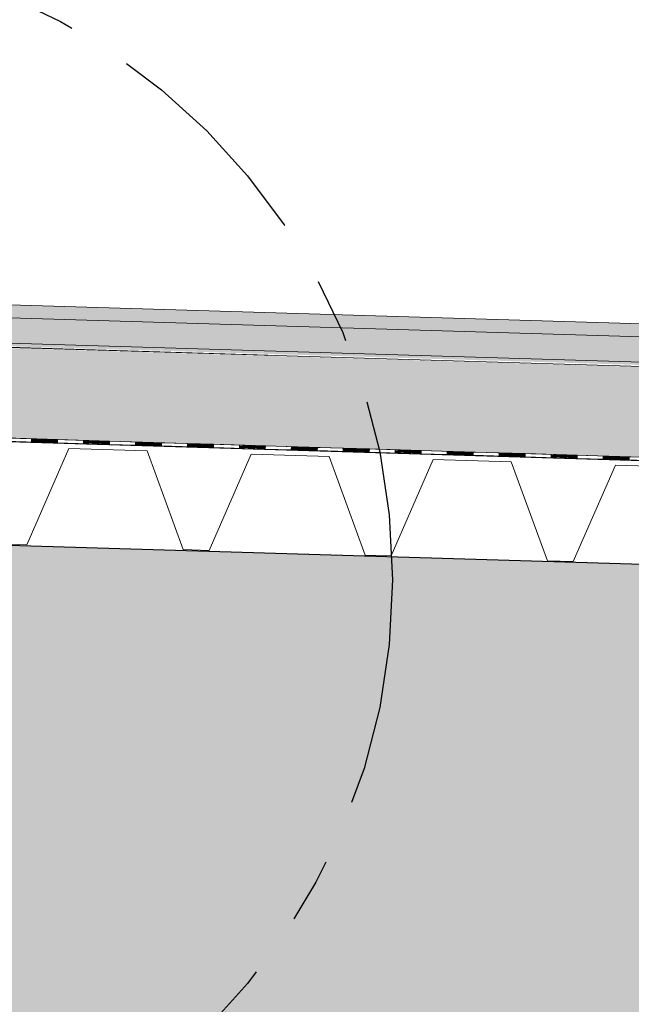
# Model space of a CAD drawing. Header units: metres. Extents: x 1314 to 1415, y -87 to -52.
# Tile 11 of 256: x 1318.697 to 1319.637, y -75.286 to -73.773. Entities that reach past the tile are written whole.
import ezdxf

# ---------------------------------------------------------------- set-up
doc = ezdxf.new("R2010")
doc.units = ezdxf.units.M
doc.header["$PDMODE"] = 65
doc.linetypes.add('AUSGEZOGEN', pattern=[0])
doc.linetypes.add('STRICHPUNKT2_S5', pattern=[0.5, 0.35, -0.05, 0.05, -0.05])
for name, color, linetype, lineweight in [('XR$2$Ansicht', 1, 'AUSGEZOGEN', 50), ('XR$2$Design', 4, 'AUSGEZOGEN', 13), ('XR$2$KALZIP', 7, 'AUSGEZOGEN', 13), ('XR$2$Möblierung', 4, 'AUSGEZOGEN', 13), ('XR$3$DETAIL', 7, 'AUSGEZOGEN', 25), ('XR$3$Maßlinie 1_50', 7, 'AUSGEZOGEN', 25), ('XR$4$Muster', 4, 'AUSGEZOGEN', 13), ('XR$4$Möblierung', 4, 'AUSGEZOGEN', 13)]:
    doc.layers.add(name, color=color, linetype=linetype, lineweight=lineweight)
doc.styles.add('ARIAL', font='arial.ttf')
doc.dimstyles.new('DIMSTYLE_9', dxfattribs={"dimtxt": 0.125, "dimasz": 0.15, "dimexe": 0, "dimexo": 0, "dimgap": 0.0625, "dimtad": 2, "dimrnd": 0.005, "dimzin": 4, "dimdsep": 46, "dimtxsty": 'ARIAL', "dimblk1": 'ALL_ML_KREIS', "dimblk2": 'ALL_ML_KREIS', "dimsah": 1, "dimcen": 0, "dimclrd": 3, "dimclre": 3, "dimclrt": 3, "dimadec": 0, "dimazin": 0, "dimtfac": 1, "dimtdec": 0, "dimtix": 1, "dimtmove": 2, "dimatfit": 3, "dimfxl": 0, "dimtzin": 0, "dimlwd": 0, "dimlwe": 25, "dimarcsym": 0})

# ---------------------------------------------------------------- blocks, each defined once
blk = doc.blocks.new('MUSTERELEMENT_9')
at = {"layer": 'XR$2$Design', "color": 4, "linetype": 'AUSGEZOGEN', "lineweight": 13, "transparency": 33554687}
for p, q in [((1318.7553, -74.4233), (1318.6755, -74.4209)), ((1318.7554, -74.4183), (1318.6756, -74.4159)), ((1318.7155, -74.4171), (1318.7154, -74.4221)), ((1318.7554, -74.4213), (1318.7154, -74.4201)), ((1318.7553, -74.4223), (1318.7154, -74.4211)), ((1318.7554, -74.4193), (1318.7155, -74.4181)), ((1318.7554, -74.4203), (1318.7155, -74.4191)), ((1318.7554, -74.4183), (1318.7553, -74.4233)), ((1318.7554, -74.4183), (1318.7553, -74.4233)), ((1318.8351, -74.4257), (1318.7553, -74.4233)), ((1318.8353, -74.4207), (1318.7554, -74.4183)), ((1318.7954, -74.4195), (1318.7952, -74.4245)), ((1318.8352, -74.4247), (1318.7952, -74.4235)), ((1318.8352, -74.4217), (1318.7953, -74.4205)), ((1318.8352, -74.4227), (1318.7953, -74.4215)), ((1318.8352, -74.4237), (1318.7953, -74.4225)), ((1318.8353, -74.4207), (1318.8351, -74.4257)), ((1318.8353, -74.4207), (1318.8351, -74.4257)), ((1318.9151, -74.4231), (1318.8353, -74.4207)), ((1318.8752, -74.4219), (1318.875, -74.4269)), ((1318.9151, -74.4251), (1318.8751, -74.4239)), ((1318.9151, -74.4241), (1318.8752, -74.4229)), ((1318.9151, -74.4231), (1318.915, -74.4281)), ((1318.9151, -74.4231), (1318.915, -74.4281)), ((1318.995, -74.4255), (1318.9151, -74.4231)), ((1318.955, -74.4243), (1318.9549, -74.4293)), ((1318.915, -74.4281), (1318.8351, -74.4257)), ((1318.915, -74.4261), (1318.8751, -74.4249)), ((1318.915, -74.4271), (1318.8751, -74.4259)), ((1318.9948, -74.4305), (1318.915, -74.4281)), ((1318.9949, -74.4285), (1318.9549, -74.4273)), ((1318.9948, -74.4295), (1318.9549, -74.4283)), ((1318.9949, -74.4265), (1318.955, -74.4253)), ((1318.9949, -74.4275), (1318.955, -74.4263)), ((1318.995, -74.4255), (1318.9948, -74.4305)), ((1318.995, -74.4255), (1318.9948, -74.4305)), ((1319.0746, -74.4329), (1318.9948, -74.4305)), ((1319.0748, -74.4279), (1318.995, -74.4255)), ((1319.0349, -74.4267), (1319.0347, -74.4317)), ((1319.0748, -74.4289), (1319.0348, -74.4277)), ((1319.0747, -74.4299), (1319.0348, -74.4287)), ((1319.0747, -74.4309), (1319.0348, -74.4297)), ((1319.0747, -74.4319), (1319.0348, -74.4307)), ((1319.0748, -74.4279), (1319.0746, -74.4329)), ((1319.0748, -74.4279), (1319.0746, -74.4329)), ((1319.1545, -74.4353), (1319.0746, -74.4329)), ((1319.1546, -74.4303), (1319.0748, -74.4279)), ((1319.1147, -74.4291), (1319.1146, -74.4341)), ((1319.1545, -74.4333), (1319.1146, -74.4321)), ((1319.1545, -74.4343), (1319.1146, -74.4331)), ((1319.1546, -74.4313), (1319.1147, -74.4301)), ((1319.1546, -74.4323), (1319.1147, -74.4311)), ((1319.1546, -74.4303), (1319.1545, -74.4353)), ((1319.1546, -74.4303), (1319.1545, -74.4353)), ((1319.2343, -74.4377), (1319.1545, -74.4353)), ((1319.2345, -74.4327), (1319.1546, -74.4303)), ((1319.1945, -74.4315), (1319.1944, -74.4365)), ((1319.2343, -74.4367), (1319.1944, -74.4355)), ((1319.2344, -74.4337), (1319.1945, -74.4325)), ((1319.2344, -74.4347), (1319.1945, -74.4335)), ((1319.2344, -74.4357), (1319.1945, -74.4345)), ((1319.2345, -74.4327), (1319.2343, -74.4377)), ((1319.2345, -74.4327), (1319.2343, -74.4377)), ((1319.3142, -74.4401), (1319.2343, -74.4377)), ((1319.3143, -74.4351), (1319.2345, -74.4327)), ((1319.2744, -74.4339), (1319.2742, -74.4389)), ((1319.3142, -74.4371), (1319.2743, -74.4359)), ((1319.3142, -74.4381), (1319.2743, -74.4369)), ((1319.3142, -74.4391), (1319.2743, -74.4379)), ((1319.3143, -74.4361), (1319.2744, -74.4349)), ((1319.3143, -74.4351), (1319.3142, -74.4401)), ((1319.3143, -74.4351), (1319.3142, -74.4401)), ((1319.3941, -74.4375), (1319.3143, -74.4351)), ((1319.3542, -74.4363), (1319.3541, -74.4413)), ((1319.3941, -74.4405), (1319.3541, -74.4393)), ((1319.3941, -74.4385), (1319.3542, -74.4373)), ((1319.3941, -74.4395), (1319.3542, -74.4383)), ((1319.3941, -74.4375), (1319.394, -74.4425)), ((1319.3941, -74.4375), (1319.394, -74.4425)), ((1319.474, -74.4399), (1319.3941, -74.4375)), ((1319.4341, -74.4387), (1319.4339, -74.4437)), ((1319.4739, -74.4409), (1319.434, -74.4397)), ((1319.394, -74.4425), (1319.3142, -74.4401)), ((1319.394, -74.4415), (1319.3541, -74.4403)), ((1319.4738, -74.4449), (1319.394, -74.4425)), ((1319.4739, -74.4439), (1319.4339, -74.4427)), ((1319.4739, -74.4419), (1319.434, -74.4407)), ((1319.4739, -74.4429), (1319.434, -74.4417)), ((1319.474, -74.4399), (1319.4738, -74.4449)), ((1319.474, -74.4399), (1319.4738, -74.4449)), ((1319.5537, -74.4473), (1319.4738, -74.4449)), ((1319.5538, -74.4423), (1319.474, -74.4399)), ((1319.5139, -74.4411), (1319.5137, -74.4461)), ((1319.5538, -74.4443), (1319.5138, -74.4431)), ((1319.5537, -74.4453), (1319.5138, -74.4441)), ((1319.5537, -74.4463), (1319.5138, -74.4451)), ((1319.5538, -74.4433), (1319.5139, -74.4421)), ((1319.5538, -74.4423), (1319.5537, -74.4473)), ((1319.5538, -74.4423), (1319.5537, -74.4473)), ((1319.6335, -74.4497), (1319.5537, -74.4473)), ((1319.6337, -74.4447), (1319.5538, -74.4423)), ((1319.5937, -74.4435), (1319.5936, -74.4485)), ((1319.6336, -74.4477), (1319.5936, -74.4465)), ((1319.6335, -74.4487), (1319.5936, -74.4475)), ((1319.6336, -74.4457), (1319.5937, -74.4445)), ((1319.6336, -74.4467), (1319.5937, -74.4455)), ((1319.6337, -74.4447), (1319.6335, -74.4497)), ((1319.6337, -74.4447), (1319.6335, -74.4497)), ((1319.7133, -74.4521), (1319.6335, -74.4497)), ((1319.7135, -74.4471), (1319.6337, -74.4447))]:
    blk.add_line(p, q, dxfattribs=at)
blk = doc.blocks.new('ALL_ML_KREIS')
at = {"color": 0, "linetype": 'ByBlock', "lineweight": -2}
for p, q in [((0, -0.5), (0, 0.5)), ((-1, 0), (0.5, 0))]:
    blk.add_line(p, q, dxfattribs=at)
blk.add_circle((0, 0), 0.15, dxfattribs=at)
blk = doc.blocks.new('*D100')
at = {"layer": 'DEFPOINTS', "color": 3, "linetype": 'AUSGEZOGEN', "lineweight": 25, "transparency": 33554687}
for p in [(1318.1917, -74.2409), (1332.4917, -75.3797), (1318.1917, -83.7271)]:
    blk.add_point(p, dxfattribs=at)
at = {"layer": 'XR$3$Maßlinie 1_50', "color": 3, "linetype": 'AUSGEZOGEN', "lineweight": -2, "transparency": 33554687}
for p, q in [((1318.1917, -83.4271), (1318.1917, -83.7271)), ((1332.4917, -83.4271), (1332.4917, -83.7271)), ((1318.1917, -83.7271), (1332.4917, -83.7271))]:
    blk.add_line(p, q, dxfattribs=at)
at = {"layer": 'XR$3$Maßlinie 1_50', "color": 3, "linetype": 'AUSGEZOGEN', "lineweight": 25, "transparency": 33554687, "xscale": 0.15, "yscale": 0.15, "zscale": 0.15, "rotation": 180}
blk.add_blockref('ALL_ML_KREIS', (1318.1917, -83.7271), dxfattribs=at)
at = {"layer": 'XR$3$Maßlinie 1_50', "color": 3, "linetype": 'AUSGEZOGEN', "lineweight": 25, "transparency": 33554687, "xscale": 0.15, "yscale": 0.15, "zscale": 0.15}
blk.add_blockref('ALL_ML_KREIS', (1332.4917, -83.7271), dxfattribs=at)
at = {"layer": 'XR$3$Maßlinie 1_50', "color": 3, "linetype": 'AUSGEZOGEN', "lineweight": 25, "transparency": 33554687, "insert": (1325.3461, -83.6124), "char_height": 0.125, "width": 0.625, "attachment_point": 5, "style": 'ARIAL'}
blk.add_mtext('\\A1;{\\A1;{14.30\\H0.082500;\\S^ ;}}', dxfattribs=at)

msp = doc.modelspace()

# ---------------------------------------------------------------- hatches: boundary and pattern name
at = {"layer": 'XR$2$Möblierung', "linetype": 'AUSGEZOGEN', "lineweight": 13, "true_color": 0xcdb691, "transparency": 33554687}
msp.add_hatch(color=43, dxfattribs=at).paths.add_polyline_path([(1332.3417, -74.9911), (1318.3417, -74.5711), (1318.3417, -74.6111), (1318.5917, -74.6111), (1318.5917, -75.7811), (1332.0917, -75.7811), (1332.0917, -75.0313), (1332.3417, -75.0313)])
at = {"layer": 'XR$4$Muster', "linetype": 'AUSGEZOGEN', "lineweight": 13, "transparency": 33554687}
h = msp.add_hatch(dxfattribs=at)
h.set_pattern_fill('MUSTER', color=52, scale=0.0675, style=0, pattern_type=2)
h.set_pattern_definition([(0, (0.135, 0.135), (0.0675, 0.0675), [0.0675, -0.0675]), (90, (0.135, 0.135), (-0.0675, 0.0675), [0.0675, -0.0675])])
h.paths.add_polyline_path([(1318.3562, -74.4065), (1332.3278, -74.8257), (1332.332, -74.6857), (1325.3319, -74.4757), (1318.3604, -74.2683)], flags=0)
at = {"layer": 'XR$4$Möblierung', "linetype": 'AUSGEZOGEN', "lineweight": 13, "transparency": 33554687}
msp.add_hatch(color=254, dxfattribs=at).paths.add_polyline_path([(1318.122, -74.1944), (1318.121, -74.2244), (1318.1226, -74.2285), (1318.1541, -74.2567), (1318.1619, -74.2596), (1332.6417, -74.689), (1332.6417, -74.63)])

# ---------------------------------------------------------------- linework, layer by layer
at = {"layer": 'XR$2$Ansicht', "color": 4, "linetype": 'AUSGEZOGEN', "lineweight": 13, "transparency": 33554687}
msp.add_lwpolyline([(1318.1917, -74.464), (1318.2132, -74.4147), (1318.3331, -74.4184), (1318.3885, -74.5702), (1318.4285, -74.5714), (1318.493, -74.4233), (1318.613, -74.427), (1318.6684, -74.5787), (1318.7083, -74.58), (1318.7729, -74.4319), (1318.8929, -74.4356), (1318.9482, -74.5873), (1318.9882, -74.5886), (1319.0528, -74.4405), (1319.1727, -74.4442), (1319.2281, -74.5959), (1319.2681, -74.5971), (1319.3326, -74.4491), (1319.4526, -74.4527), (1319.508, -74.6045), (1319.5479, -74.6057), (1319.6125, -74.4576), (1319.7325, -74.4613)], dxfattribs=at)
at = {"layer": 'XR$2$Design', "color": 4, "lineweight": 13, "transparency": 33554687}
for p, q in [((1332.6086, -74.694), (1318.0297, -74.2575)), ((1332.3278, -74.8257), (1318.3562, -74.4065))]:
    msp.add_line(p, q, dxfattribs=at)
at = {"layer": 'XR$2$Design', "color": 3, "linetype": 'AUSGEZOGEN', "lineweight": 25, "transparency": 33554687}
for p, q in [((1318.1917, -74.4066), (1332.4917, -74.8356)), ((1332.4917, -74.9956), (1318.3417, -74.5711))]:
    msp.add_line(p, q, dxfattribs=at)
at = {"layer": 'XR$2$KALZIP', "transparency": 33554687}
for p, q in [((1332.6417, -74.63), (1318.2766, -74.199)), ((1332.6417, -74.65), (1318.276, -74.219)), ((1332.6417, -74.689), (1318.2749, -74.258)), ((1319.0783, -74.2888), (1318.1619, -74.2596))]:
    msp.add_line(p, q, dxfattribs=at)
at = {"layer": 'XR$3$DETAIL', "color": 3, "linetype": 'STRICHPUNKT2_S5', "lineweight": 25, "transparency": 33554687}
msp.add_circle((1318.2948, -74.6336), 0.9754, dxfattribs=at)

# ---------------------------------------------------------------- block references
at = {"layer": 'XR$2$Design', "color": 4, "linetype": 'AUSGEZOGEN', "lineweight": 13, "transparency": 33554687}
msp.add_blockref('MUSTERELEMENT_9', (0, 0), dxfattribs=at)

# ---------------------------------------------------------------- dimensions: what is measured, and where the dimension line sits
at = {"layer": 'XR$3$Maßlinie 1_50', "color": 3, "linetype": 'AUSGEZOGEN', "lineweight": 25, "transparency": 33554687}
dim = msp.add_linear_dim(base=(1332.4917, -83.7271), p1=(1318.1917, -83.4271), p2=(1332.4917, -83.4271), dimstyle='DIMSTYLE_9', override={"dimpost": '<>', "dimclrd": 3, "dimclre": 3, "dimclrt": 3, "dimlwd": 0, "dimlwe": 25}, dxfattribs=at)
dim.commit()
dim.dimension.update_dxf_attribs({"geometry": '*D100', "text_midpoint": (1325.3461, -83.6124), "dimtype": 160})

doc.saveas('drawing.dxf')
